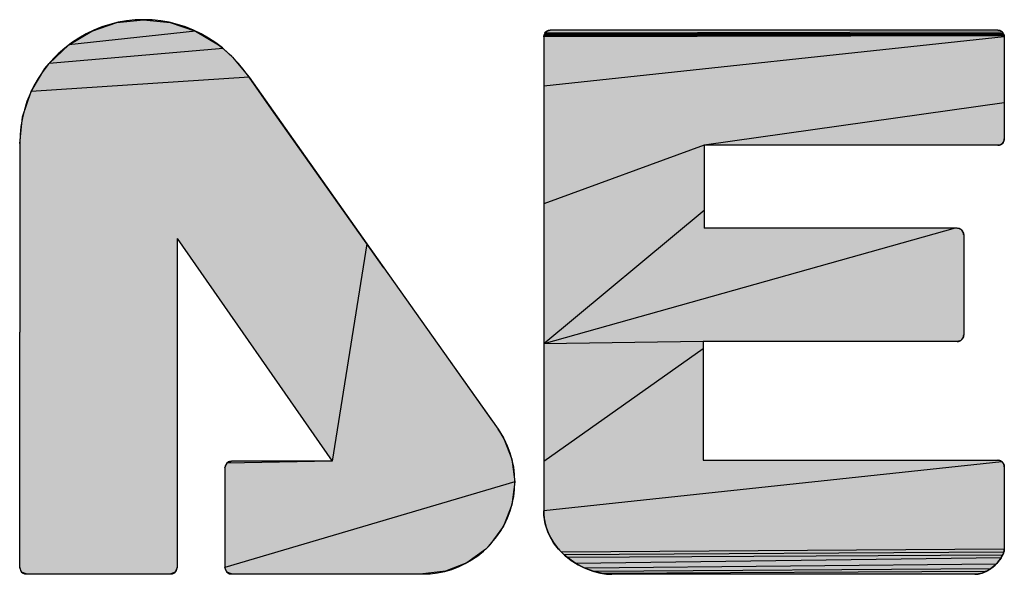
# Model space of a CAD drawing. Extents: x 0 to 1189, y 0 to 841.
# Tile 20 of 36: x 930.52 to 941.91, y 73.25 to 79.68. Entities that reach past the tile are written whole.
import ezdxf

# ---------------------------------------------------------------- set-up
doc = ezdxf.new("R2010")
doc.units = 0
doc.header["$LTSCALE"] = 65.395
doc.header["$MEASUREMENT"] = 0
doc.layers.get('0').update_dxf_attribs({"linetype": 'CONTINUOUS'})

msp = doc.modelspace()

# ---------------------------------------------------------------- linework, layer by layer
at = {"color": 4, "linetype": 'Continuous'}
for p, q in [((931.64457, 79.64203), (931.95316, 79.67528)), ((931.95316, 79.67528), (932.26085, 79.64206)), ((931.08559, 79.38341), (931.35196, 79.54367)), ((932.55355, 79.54364), (931.08559, 79.38341)), ((931.35196, 79.54367), (931.64457, 79.64203)), ((932.26085, 79.64206), (932.55355, 79.54364)), ((932.55355, 79.54364), (932.81972, 79.38346)), ((936.61832, 79.54015), (936.62295, 79.54291)), ((936.62295, 79.54291), (936.62776, 79.54532)), ((936.62776, 79.54532), (936.63274, 79.54739)), ((936.63274, 79.54739), (936.63787, 79.54909)), ((936.63787, 79.54909), (936.6431, 79.55042)), ((936.6431, 79.55042), (936.64843, 79.55138)), ((936.64843, 79.55138), (936.65382, 79.55196)), ((936.65382, 79.55196), (936.65926, 79.55216)), ((936.65926, 79.55216), (936.65739, 79.55214)), ((941.83804, 79.55216), (936.65926, 79.55216)), ((941.83804, 79.55216), (941.85006, 79.55122)), ((936.58312, 79.47584), (936.58411, 79.48775)), ((941.91337, 79.48679), (936.58312, 79.47584)), ((941.91418, 79.47584), (936.58312, 78.90499)), ((941.91101, 79.49737), (936.58411, 79.48775)), ((941.90717, 79.50747), (936.58701, 79.49933)), ((941.90194, 79.51697), (936.59167, 79.51037)), ((941.89168, 79.52984), (936.59798, 79.52061)), ((936.59798, 79.52061), (936.6058, 79.52984)), ((936.6058, 79.52984), (936.60972, 79.53361)), ((936.60706, 79.53111), (936.6058, 79.52984)), ((936.60972, 79.53361), (936.6139, 79.53704)), ((936.6139, 79.53704), (936.61832, 79.54015)), ((941.88259, 79.53769), (941.89168, 79.52984)), ((941.89168, 79.52984), (941.89541, 79.52575)), ((941.89541, 79.52575), (941.89883, 79.52146)), ((941.89883, 79.52146), (941.90194, 79.51697)), ((941.90194, 79.51697), (941.90472, 79.51231)), ((941.90472, 79.51231), (941.90717, 79.50747)), ((941.90717, 79.50747), (941.90927, 79.50249)), ((941.90927, 79.50249), (941.91101, 79.49737)), ((941.91101, 79.49737), (941.91238, 79.49213)), ((941.91238, 79.49213), (941.91337, 79.48679)), ((941.91337, 79.48679), (941.91398, 79.48135)), ((941.91398, 79.48135), (941.91418, 79.47584)), ((941.91418, 79.47584), (941.91416, 79.47771)), ((941.91418, 79.47584), (941.91418, 78.29576)), ((930.85797, 79.16742), (931.08559, 79.38341)), ((932.87386, 79.34012), (930.85797, 79.16742)), ((932.81972, 79.38346), (932.87386, 79.34012)), ((932.87386, 79.34012), (932.98059, 79.24226)), ((932.98059, 79.24226), (933.17464, 79.01)), ((930.65054, 78.84238), (930.81082, 79.10869)), ((930.81082, 79.10869), (930.85797, 79.16742)), ((933.17464, 79.01), (930.65054, 78.84238)), ((933.17572, 79.00928), (934.5377, 77.07706)), ((930.55217, 78.54986), (930.65054, 78.84238)), ((941.91418, 78.71115), (938.44036, 78.21962)), ((930.51892, 78.2414), (930.55217, 78.54986)), ((941.91418, 78.29576), (941.91321, 78.28365)), ((938.44036, 78.21962), (936.58312, 77.54374)), ((941.83809, 78.21962), (938.44036, 78.21962)), ((938.44036, 78.21962), (938.44036, 77.2586)), ((941.84355, 78.21981), (941.83804, 78.21962)), ((941.83809, 78.21962), (941.84001, 78.21964)), ((941.84899, 78.22038), (941.84355, 78.21981)), ((941.85433, 78.22133), (941.84899, 78.22038)), ((941.85956, 78.22265), (941.85433, 78.22133)), ((941.86466, 78.22433), (941.85956, 78.22265)), ((941.86961, 78.22638), (941.86466, 78.22433)), ((941.87441, 78.22879), (941.86961, 78.22638)), ((941.87903, 78.23156), (941.87441, 78.22879)), ((941.88346, 78.23467), (941.87903, 78.23156)), ((941.88768, 78.23813), (941.88346, 78.23467)), ((941.89168, 78.24194), (941.88768, 78.23813)), ((941.89036, 78.24062), (941.89168, 78.24194)), ((941.89948, 78.25103), (941.89168, 78.24194)), ((941.90574, 78.26112), (941.89948, 78.25103)), ((941.91036, 78.27205), (941.90574, 78.26112)), ((941.91321, 78.28365), (941.91036, 78.27205)), ((938.44036, 77.46618), (936.58312, 75.91902)), ((941.34683, 77.2586), (936.58312, 75.91902)), ((941.36806, 77.2586), (938.44036, 77.2586)), ((941.42338, 77.23491), (941.42206, 77.23628)), ((941.42206, 77.23628), (941.42574, 77.23229)), ((941.42574, 77.23229), (941.4291, 77.22808)), ((941.4291, 77.22808), (941.43215, 77.22367)), ((941.43215, 77.22367), (941.43486, 77.21907)), ((941.43486, 77.21907), (941.43724, 77.21429)), ((941.43724, 77.21429), (941.43928, 77.20936)), ((941.43928, 77.20936), (941.44096, 77.20428)), ((941.44096, 77.20428), (941.44229, 77.19907)), ((941.44229, 77.19907), (941.44325, 77.19375)), ((941.44325, 77.19375), (941.44382, 77.18833)), ((941.44382, 77.18833), (941.44402, 77.18282)), ((941.44402, 77.18282), (941.444, 77.18472)), ((941.44402, 77.18282), (941.44402, 76.02344)), ((932.34232, 77.14142), (932.34232, 73.33046)), ((934.5377, 77.07706), (934.13602, 74.56148)), ((934.5377, 77.07706), (935.98872, 75.02704)), ((930.51892, 73.33046), (930.51856, 76.05656)), ((941.44308, 76.0114), (941.44033, 75.99983)), ((941.44402, 76.02344), (941.44308, 76.0114)), ((938.42938, 75.94748), (936.58312, 75.91902)), ((941.36806, 75.94748), (938.42938, 75.94748)), ((938.42938, 75.94748), (938.42938, 74.57174)), ((941.37366, 75.94768), (941.36806, 75.94748)), ((941.36806, 75.94748), (941.37, 75.9475)), ((941.37916, 75.94826), (941.37366, 75.94768)), ((941.38454, 75.94922), (941.37916, 75.94826)), ((941.3898, 75.95056), (941.38454, 75.94922)), ((941.39492, 75.95227), (941.3898, 75.95056)), ((941.39989, 75.95434), (941.39492, 75.95227)), ((941.4047, 75.95678), (941.39989, 75.95434)), ((941.40933, 75.95956), (941.4047, 75.95678)), ((941.41378, 75.9627), (941.40933, 75.95956)), ((941.41802, 75.96617), (941.41378, 75.9627)), ((941.42206, 75.96998), (941.41802, 75.96617)), ((941.42085, 75.96878), (941.42206, 75.96998)), ((941.42974, 75.97891), (941.42206, 75.96998)), ((941.43586, 75.98893), (941.42974, 75.97891)), ((941.44033, 75.99983), (941.43586, 75.98893)), ((938.42938, 75.8639), (936.58312, 74.55777)), ((935.48108, 75.74412), (936.0559, 74.9321)), ((936.0559, 74.9321), (936.11856, 74.83161)), ((936.11856, 74.83161), (936.21615, 74.58444)), ((932.89402, 74.48516), (932.91634, 74.53916)), ((934.13602, 74.56148), (932.91634, 74.53916)), ((932.91634, 74.53916), (932.97052, 74.56148)), ((936.21615, 74.58444), (936.24922, 74.32028)), ((941.8873, 74.55337), (936.58312, 73.98692)), ((938.42938, 74.57174), (941.83804, 74.57174)), ((941.83804, 74.57174), (941.84693, 74.5712)), ((941.89297, 74.54795), (941.89168, 74.54924)), ((941.89168, 74.54924), (941.89541, 74.54532)), ((941.89541, 74.54532), (941.89883, 74.54114)), ((941.89883, 74.54114), (941.90194, 74.53672)), ((941.90194, 74.53672), (941.90472, 74.53208)), ((941.90472, 74.53208), (941.90717, 74.52724)), ((941.90717, 74.52724), (941.90927, 74.52224)), ((941.90927, 74.52224), (941.91101, 74.51708)), ((941.91101, 74.51708), (941.91238, 74.5118)), ((941.91238, 74.5118), (941.91337, 74.50641)), ((941.91337, 74.50641), (941.91398, 74.50095)), ((941.91398, 74.50095), (941.91418, 74.49542)), ((941.91418, 74.49542), (941.91416, 74.49729)), ((941.91418, 74.49542), (941.91418, 73.53818)), ((936.24922, 74.32028), (932.89402, 73.33046)), ((936.24922, 74.32028), (936.21616, 74.05565)), ((936.21616, 74.05565), (936.11865, 73.80839)), ((936.58505, 73.93439), (936.58312, 73.98692)), ((936.59094, 73.88359), (936.58505, 73.93439)), ((936.60058, 73.83452), (936.59094, 73.88359)), ((936.11865, 73.80839), (935.96099, 73.59094)), ((936.61376, 73.78723), (936.60058, 73.83452)), ((936.63027, 73.74174), (936.61376, 73.78723)), ((936.64989, 73.69806), (936.63027, 73.74174)), ((936.67243, 73.65623), (936.64989, 73.69806)), ((936.69766, 73.61628), (936.67243, 73.65623)), ((936.72538, 73.57822), (936.69766, 73.61628)), ((935.91225, 73.54219), (935.6949, 73.38452)), ((935.96099, 73.59094), (935.91225, 73.54219)), ((936.75538, 73.54209), (936.72538, 73.57822)), ((936.78743, 73.5079), (936.75538, 73.54209)), ((941.91418, 73.54178), (936.78743, 73.5079)), ((936.82135, 73.47569), (936.78743, 73.5079)), ((941.90887, 73.50617), (936.82135, 73.47569)), ((941.90802, 73.5039), (941.90714, 73.50166)), ((941.90967, 73.50853), (941.90887, 73.50617)), ((941.91044, 73.51104), (941.90967, 73.50853)), ((941.91023, 73.51032), (941.91067, 73.51187)), ((941.91116, 73.51377), (941.91044, 73.51104)), ((941.91182, 73.51678), (941.91116, 73.51377)), ((941.91226, 73.51913), (941.91182, 73.51678)), ((941.91267, 73.52168), (941.91226, 73.51913)), ((941.91304, 73.52445), (941.91267, 73.52168)), ((941.91338, 73.52747), (941.91304, 73.52445)), ((941.91369, 73.53074), (941.91338, 73.52747)), ((941.91395, 73.53431), (941.91369, 73.53074)), ((941.91418, 73.53818), (941.91395, 73.53431)), ((936.8569, 73.44548), (936.82135, 73.47569)), ((941.89481, 73.47246), (936.8569, 73.44548)), ((936.95591, 73.37652), (936.8569, 73.44548)), ((941.87679, 73.4403), (936.95591, 73.37652)), ((941.84495, 73.39578), (941.83675, 73.38624)), ((941.8526, 73.40532), (941.84495, 73.39578)), ((941.86143, 73.41716), (941.8526, 73.40532)), ((941.8596, 73.41463), (941.86311, 73.41953)), ((941.86948, 73.42885), (941.86143, 73.41716)), ((941.87679, 73.4403), (941.86948, 73.42885)), ((941.88658, 73.45679), (941.87679, 73.4403)), ((941.88953, 73.4621), (941.88658, 73.45679)), ((941.88898, 73.46108), (941.89034, 73.46361)), ((941.89227, 73.46733), (941.88953, 73.4621)), ((941.8917, 73.46621), (941.89305, 73.46887)), ((941.89481, 73.47246), (941.89227, 73.46733)), ((941.89717, 73.47748), (941.89481, 73.47246)), ((941.89937, 73.48238), (941.89717, 73.47748)), ((941.89852, 73.48046), (941.89996, 73.48372)), ((941.90338, 73.49174), (941.90144, 73.48714)), ((941.90435, 73.49449), (941.90338, 73.49174)), ((941.9053, 73.49702), (941.90435, 73.49449)), ((941.90714, 73.50166), (941.90623, 73.49939)), ((930.54124, 73.27628), (930.51892, 73.33046)), ((930.59506, 73.25396), (930.54124, 73.27628)), ((932.31982, 73.27628), (932.26618, 73.25396)), ((932.34232, 73.33046), (932.31982, 73.27628)), ((932.91634, 73.27628), (932.89402, 73.33046)), ((932.97052, 73.25396), (932.91634, 73.27628)), ((935.44777, 73.28702), (935.18326, 73.25396)), ((935.6949, 73.38452), (935.44777, 73.28702)), ((937.06063, 73.32216), (936.95591, 73.37652)), ((941.81865, 73.36731), (937.06063, 73.32216)), ((937.1674, 73.28273), (937.06063, 73.32216)), ((941.7557, 73.31515), (937.1674, 73.28273)), ((937.27255, 73.25856), (937.1674, 73.28273)), ((941.69818, 73.28132), (937.27255, 73.25856)), ((941.69818, 73.28132), (941.67813, 73.27245)), ((941.71781, 73.29145), (941.69818, 73.28132)), ((941.73699, 73.30276), (941.71781, 73.29145)), ((941.7557, 73.31515), (941.73699, 73.30276)), ((941.77391, 73.32855), (941.7557, 73.31515)), ((941.79158, 73.34286), (941.77391, 73.32855)), ((941.8087, 73.358), (941.79158, 73.34286)), ((941.80525, 73.35485), (941.8087, 73.358)), ((941.81865, 73.36731), (941.8087, 73.358)), ((941.82799, 73.37674), (941.81865, 73.36731)), ((941.82541, 73.37406), (941.82944, 73.37826)), ((941.83675, 73.38624), (941.82799, 73.37674)), ((937.37242, 73.25), (937.27255, 73.25856)), ((941.61573, 73.25425), (937.37242, 73.25)), ((941.57254, 73.25), (937.37242, 73.25)), ((941.59428, 73.25128), (941.57254, 73.25)), ((941.61573, 73.25425), (941.59428, 73.25128)), ((941.63688, 73.25883), (941.61573, 73.25425)), ((941.65769, 73.26492), (941.63688, 73.25883)), ((941.67813, 73.27245), (941.65769, 73.26492))]:
    msp.add_line(p, q, dxfattribs=at)
for points in [[(934.73308, 76.80086), (934.39624, 77.2771), (933.43406, 78.64022), (933.17572, 79.00928), (933.17464, 79.01), (933.11715, 79.08813), (933.04949, 79.16897), (932.97492, 79.24793), (932.94473, 79.27727), (932.87386, 79.34012), (932.86532, 79.34724), (932.78693, 79.40769), (932.70453, 79.46256), (932.61858, 79.51157), (932.52954, 79.55447), (932.43784, 79.59107), (932.34391, 79.62121), (932.24814, 79.64478), (932.15088, 79.66169), (932.05246, 79.67188), (931.95316, 79.67528), (931.8535, 79.67187), (931.75486, 79.6617), (931.65752, 79.6448), (931.56175, 79.62127), (931.46787, 79.59117), (931.37623, 79.55461), (931.2872, 79.51174), (931.20118, 79.46272), (931.11858, 79.40776), (931.03983, 79.34712), (930.96533, 79.2811), (930.91315, 79.22892), (930.84711, 79.15444), (930.78647, 79.07571), (930.7315, 78.99313), (930.68248, 78.90713), (930.6396, 78.81812), (930.60304, 78.72651), (930.57294, 78.63266), (930.5494, 78.53692), (930.5325, 78.43961), (930.52233, 78.34102), (930.51892, 78.2414), (930.51892, 78.24122), (930.51856, 78.24122), (930.51856, 76.05656)], [(936.65926, 79.55216), (936.64317, 79.55044), (936.62259, 79.54271), (936.6058, 79.52984), (936.59582, 79.51748), (936.5863, 79.49709), (936.58312, 79.47584)], [(936.62471, 79.54384), (936.62307, 79.54298), (936.62147, 79.54208)], [(936.64991, 79.55158), (936.64805, 79.55133), (936.6462, 79.55103), (936.64435, 79.55068), (936.64251, 79.55029), (936.6422, 79.55022), (936.64037, 79.54978), (936.63856, 79.54929), (936.63676, 79.54876), (936.63498, 79.54818), (936.63322, 79.54756), (936.63147, 79.5469), (936.62975, 79.5462), (936.62804, 79.54545), (936.62636, 79.54467)], [(936.65552, 79.55207), (936.65365, 79.55195), (936.65178, 79.55179)], [(941.91418, 79.47584), (941.91099, 79.49743), (941.90153, 79.51761), (941.89168, 79.52984), (941.87405, 79.54311), (941.86008, 79.54893), (941.83804, 79.55216)], [(941.88259, 79.53769), (941.87251, 79.54392), (941.86161, 79.54845), (941.85006, 79.55122)], [(936.59798, 79.52061), (936.59167, 79.51037), (936.58701, 79.49933), (936.58411, 79.48775), (936.58312, 79.47584)], [(936.58312, 79.47584), (936.58312, 73.98692), (936.5862, 73.92109), (936.59564, 73.85714), (936.61133, 73.79496), (936.63325, 73.73452), (936.6614, 73.67582), (936.69585, 73.61896), (936.73662, 73.56415), (936.7837, 73.51169), (936.83695, 73.46202), (936.8569, 73.44548), (936.91777, 73.40079), (936.98343, 73.36058), (937.05291, 73.32561), (937.12483, 73.29663), (937.16867, 73.28235), (937.24035, 73.2644), (937.30881, 73.25372), (937.37242, 73.25)], [(936.61104, 79.53475), (936.60968, 79.53357), (936.60835, 79.53236)], [(936.61533, 79.5381), (936.61387, 79.53702), (936.61244, 79.5359)], [(936.61989, 79.54114), (936.61834, 79.54016), (936.61682, 79.53915)], [(941.89986, 79.52005), (941.89871, 79.52163), (941.89752, 79.52318), (941.89629, 79.5247), (941.89502, 79.5262), (941.89371, 79.52768), (941.89237, 79.52913), (941.89168, 79.52984)], [(941.90305, 79.51521), (941.90202, 79.51684), (941.90096, 79.51846)], [(941.91269, 79.49067), (941.9123, 79.4925), (941.91186, 79.49432), (941.91137, 79.49613), (941.91084, 79.49793), (941.91026, 79.49972), (941.90964, 79.5015), (941.90897, 79.50326), (941.90826, 79.50501), (941.9075, 79.50675), (941.9067, 79.50848), (941.90585, 79.51019), (941.90496, 79.51188), (941.90402, 79.51355)], [(941.9136, 79.48515), (941.91334, 79.487), (941.91304, 79.48884)], [(941.91409, 79.47958), (941.91397, 79.48144), (941.91381, 79.4833)], [(941.83804, 78.21962), (941.8538, 78.22122), (941.87433, 78.22875), (941.89168, 78.24194), (941.90159, 78.25405), (941.91099, 78.27406), (941.91418, 78.29576)], [(941.90983, 78.27052), (941.91224, 78.27874), (941.91369, 78.28718), (941.91418, 78.29576)], [(941.84193, 78.21972), (941.84384, 78.21983), (941.84574, 78.21999), (941.84762, 78.2202), (941.8495, 78.22046), (941.85136, 78.22075), (941.85321, 78.2211), (941.85504, 78.22149), (941.85686, 78.22192), (941.85866, 78.22239), (941.86045, 78.22291), (941.86222, 78.22348), (941.86397, 78.22408), (941.8657, 78.22473), (941.86742, 78.22542), (941.86911, 78.22615), (941.87078, 78.22693), (941.87243, 78.22774), (941.87406, 78.2286), (941.87567, 78.2295), (941.87725, 78.23043), (941.87881, 78.23141), (941.88034, 78.23243)], [(941.88185, 78.23348), (941.88334, 78.23458), (941.8848, 78.23571)], [(941.88623, 78.23688), (941.88763, 78.23809), (941.88901, 78.23934)], [(941.89168, 78.24194), (941.89713, 78.24798), (941.90224, 78.25505), (941.90649, 78.2626)], [(941.42206, 77.23628), (941.41761, 77.2404), (941.41046, 77.24584), (941.40279, 77.25036), (941.39467, 77.25392), (941.38613, 77.2565), (941.37724, 77.25807), (941.36806, 77.2586)], [(941.44402, 77.18282), (941.44081, 77.2048), (941.43139, 77.22483), (941.42206, 77.23628), (941.41029, 77.24596), (941.39032, 77.25537), (941.36806, 77.2586)], [(941.4305, 77.22613), (941.42941, 77.22766), (941.42828, 77.22916), (941.42711, 77.23064), (941.42591, 77.23209), (941.42466, 77.23351)], [(941.43317, 77.22201), (941.43219, 77.2236), (941.43116, 77.22517)], [(941.44393, 77.18661), (941.44381, 77.1885), (941.44365, 77.19037), (941.44345, 77.19224), (941.44319, 77.1941), (941.4429, 77.19595), (941.44256, 77.19779), (941.44217, 77.19962), (941.44174, 77.20144), (941.44126, 77.20324), (941.44074, 77.20503), (941.44018, 77.20681), (941.43957, 77.20857), (941.43892, 77.21031), (941.43823, 77.21204), (941.43749, 77.21375), (941.43671, 77.21544), (941.43589, 77.21711), (941.43502, 77.21877), (941.43412, 77.2204)], [(932.34232, 77.14142), (934.13602, 74.56148), (932.97052, 74.56148), (932.94865, 74.55819), (932.93492, 74.55258), (932.91634, 74.53916), (932.90283, 74.52029), (932.89731, 74.50677), (932.89402, 74.48516), (932.89402, 73.33046), (932.89731, 73.30853), (932.9071, 73.28787), (932.91634, 73.27628), (932.9277, 73.26723), (932.94843, 73.2573), (932.97052, 73.25396), (935.18326, 73.25396), (935.26904, 73.25736), (935.35375, 73.26751), (935.43708, 73.28435), (935.51869, 73.30779), (935.5982, 73.33772), (935.67519, 73.37399), (935.7492, 73.41641), (935.81976, 73.46475), (935.88636, 73.51869), (935.94855, 73.57789), (935.9845, 73.61685), (936.03843, 73.68348), (936.08677, 73.75407), (936.12919, 73.82811), (936.16546, 73.90514), (936.19539, 73.98469), (936.21883, 74.06635), (936.23567, 74.14972), (936.24582, 74.23447), (936.24922, 74.32028), (936.24582, 74.40589), (936.23566, 74.4905), (936.21881, 74.5738), (936.19535, 74.65541), (936.1654, 74.73492), (936.12911, 74.81189), (936.08668, 74.88584), (936.0559, 74.9321)], [(941.36806, 75.94748), (941.39029, 75.95071), (941.41019, 75.96013), (941.42206, 75.96998), (941.43497, 75.98724), (941.44081, 76.00137), (941.44402, 76.02344)], [(941.4398, 75.99823), (941.44211, 76.0063), (941.44354, 76.0148), (941.44402, 76.02344)], [(941.37193, 75.94757), (941.37385, 75.94769), (941.37576, 75.94785)], [(941.37766, 75.94806), (941.37954, 75.94831), (941.3814, 75.94861), (941.38326, 75.94896), (941.38509, 75.94934), (941.38692, 75.94978), (941.38872, 75.95025), (941.39051, 75.95078), (941.39229, 75.95134), (941.39405, 75.95195), (941.39579, 75.9526), (941.39751, 75.9533), (941.39921, 75.95404), (941.40089, 75.95482), (941.40256, 75.95564), (941.4042, 75.95651), (941.40583, 75.95742), (941.40743, 75.95837), (941.40902, 75.95936), (941.41058, 75.96039)], [(941.41212, 75.96147), (941.41363, 75.96259), (941.41512, 75.96374)], [(941.41659, 75.96494), (941.41804, 75.96618), (941.41946, 75.96746)], [(941.42206, 75.96998), (941.42763, 75.97615), (941.43248, 75.98297), (941.43656, 75.99036)], [(941.91418, 74.49542), (941.91099, 74.51714), (941.90476, 74.53202), (941.89168, 74.54924), (941.87458, 74.56224), (941.85965, 74.56853), (941.83804, 74.57174)], [(941.89168, 74.54924), (941.8873, 74.55337), (941.88016, 74.55883), (941.87244, 74.56338), (941.86425, 74.56698), (941.8557, 74.5696), (941.84693, 74.5712)], [(941.89666, 74.54386), (941.89546, 74.54526), (941.89423, 74.54662)], [(941.90006, 74.53947), (941.89896, 74.54097), (941.89783, 74.54243)], [(941.90825, 74.52478), (941.9075, 74.52651), (941.90671, 74.52822), (941.90588, 74.5299), (941.905, 74.53157), (941.90409, 74.5332), (941.90314, 74.53481), (941.90215, 74.5364), (941.90112, 74.53795)], [(941.91269, 74.51032), (941.9123, 74.51217), (941.91186, 74.514), (941.91137, 74.51582), (941.91084, 74.51763), (941.91027, 74.51943), (941.90965, 74.52121), (941.90898, 74.52297), (941.90828, 74.52472)], [(941.9136, 74.50476), (941.91334, 74.50662), (941.91304, 74.50848)], [(941.91409, 74.49916), (941.91397, 74.50103), (941.91381, 74.50289)], [(936.58312, 73.98692), (936.58332, 73.96881), (936.584, 73.95083), (936.58516, 73.93299), (936.58679, 73.91529), (936.58889, 73.89771), (936.59146, 73.88026), (936.59451, 73.86295), (936.59802, 73.84575), (936.60199, 73.82868), (936.60644, 73.81174), (936.61135, 73.79492), (936.61672, 73.77821), (936.62257, 73.76163), (936.62888, 73.74518), (936.63566, 73.72885), (936.64292, 73.71264), (936.65064, 73.69656), (936.65884, 73.6806), (936.66751, 73.66478), (936.67666, 73.6491), (936.68629, 73.63355), (936.69639, 73.61815), (936.70698, 73.6029), (936.71804, 73.58781), (936.72959, 73.57287), (936.74161, 73.55811), (936.75411, 73.54353), (936.76708, 73.52913), (936.78052, 73.51493), (936.79444, 73.50094), (936.80882, 73.48717), (936.82365, 73.47363), (936.83893, 73.46033), (936.85466, 73.44729), (936.8569, 73.44548)], [(941.57254, 73.25), (941.61414, 73.25397), (941.65628, 73.26446), (941.69905, 73.28174), (941.74238, 73.30619), (941.78593, 73.33814), (941.8087, 73.358), (941.84091, 73.391), (941.86896, 73.42808), (941.8834, 73.45142), (941.89917, 73.48192), (941.90338, 73.49174), (941.91, 73.50954), (941.91254, 73.52087), (941.91418, 73.53818)], [(941.90799, 73.50383), (941.90866, 73.50561), (941.90924, 73.50724), (941.90976, 73.50879)], [(941.91108, 73.51345), (941.91146, 73.51509), (941.91182, 73.5168)], [(941.91216, 73.5186), (941.91249, 73.52051), (941.91264, 73.52151), (941.91279, 73.52254), (941.91307, 73.5247)], [(941.91334, 73.52702), (941.91358, 73.52951), (941.9138, 73.53218), (941.914, 73.53507)], [(936.8569, 73.44548), (936.90264, 73.41117), (936.95124, 73.37936), (937.00232, 73.35036), (937.05537, 73.3245), (937.10976, 73.30213), (937.16475, 73.28352), (937.1663, 73.28306), (937.22082, 73.26862), (937.27386, 73.25835), (937.32461, 73.2522), (937.37242, 73.25)], [(941.83342, 73.38254), (941.83733, 73.38689), (941.84119, 73.39132), (941.84499, 73.39583), (941.84873, 73.40041), (941.85241, 73.40507), (941.85603, 73.40981)], [(941.86656, 73.42451), (941.86995, 73.42957), (941.87329, 73.43471), (941.87657, 73.43994), (941.87979, 73.44526), (941.88296, 73.45066), (941.8834, 73.45142)], [(941.8834, 73.45142), (941.88482, 73.45377), (941.88622, 73.45616), (941.88761, 73.45859)], [(941.8944, 73.47161), (941.89575, 73.47444), (941.89712, 73.47738)], [(941.90404, 73.49365), (941.90476, 73.4956), (941.90556, 73.49769)], [(941.9053, 73.49702), (941.90657, 73.50023), (941.90714, 73.50166)], [(930.51892, 73.33046), (930.52228, 73.30785), (930.52784, 73.29441), (930.54124, 73.27628), (930.55929, 73.26312), (930.57349, 73.25725), (930.59506, 73.25396), (932.26618, 73.25396), (932.28772, 73.25725), (932.30115, 73.26277), (932.31982, 73.27628), (932.32914, 73.28767), (932.339, 73.30833), (932.34232, 73.33046)], [(941.57254, 73.25), (941.57999, 73.25024), (941.58746, 73.25069), (941.59495, 73.25135), (941.60247, 73.25221), (941.61, 73.25329), (941.61756, 73.25458), (941.62514, 73.25608), (941.63275, 73.2578), (941.64038, 73.25974), (941.64804, 73.2619), (941.65572, 73.26428), (941.66343, 73.26688), (941.67117, 73.26971), (941.67893, 73.27277), (941.68672, 73.27607), (941.69453, 73.27959), (941.70237, 73.28336), (941.71022, 73.28737), (941.7181, 73.29161), (941.726, 73.29611), (941.73391, 73.30085), (941.74184, 73.30584), (941.74977, 73.31108), (941.75771, 73.31657), (941.76566, 73.32232), (941.7736, 73.32831), (941.78154, 73.33457), (941.78946, 73.34108), (941.79737, 73.34784)], [(941.8087, 73.358), (941.81297, 73.3619), (941.81717, 73.36588), (941.82132, 73.36993)]]:
    msp.add_lwpolyline(points, dxfattribs=at)
for points in [[(931.64457, 79.64203), (931.95316, 79.67528), (932.26085, 79.64206)], [(931.08559, 79.38341), (931.35196, 79.54367), (932.55355, 79.54364)], [(931.08559, 79.38341), (932.55355, 79.54364), (932.81972, 79.38346)], [(931.64457, 79.64203), (932.26085, 79.64206), (931.35196, 79.54367)], [(932.26085, 79.64206), (932.55355, 79.54364), (931.35196, 79.54367)], [(936.62295, 79.54291), (941.87251, 79.54392), (936.61832, 79.54015)], [(941.87251, 79.54392), (941.88259, 79.53769), (936.61832, 79.54015)], [(936.62295, 79.54291), (936.62776, 79.54532), (941.87251, 79.54392)], [(936.63274, 79.54739), (941.86161, 79.54845), (936.62776, 79.54532)], [(941.86161, 79.54845), (941.87251, 79.54392), (936.62776, 79.54532)], [(936.63274, 79.54739), (936.63787, 79.54909), (941.86161, 79.54845)], [(936.6431, 79.55042), (941.85006, 79.55122), (936.63787, 79.54909)], [(941.85006, 79.55122), (941.86161, 79.54845), (936.63787, 79.54909)], [(936.6431, 79.55042), (936.64843, 79.55138), (941.85006, 79.55122)], [(936.65382, 79.55196), (941.83804, 79.55216), (936.64843, 79.55138)], [(941.83804, 79.55216), (941.85006, 79.55122), (936.64843, 79.55138)], [(941.83804, 79.55216), (936.65382, 79.55196), (941.29945, 79.55216)], [(941.29945, 79.55216), (936.65382, 79.55196), (940.01511, 79.55216)], [(940.01511, 79.55216), (936.65382, 79.55196), (938.48219, 79.55216)], [(938.48219, 79.55216), (936.65382, 79.55196), (937.19785, 79.55216)], [(936.65382, 79.55196), (936.65926, 79.55216), (937.19785, 79.55216)], [(936.58312, 79.47584), (936.58411, 79.48775), (941.91337, 79.48679)], [(936.58312, 79.47584), (941.91337, 79.48679), (941.91398, 79.48135)], [(941.91398, 79.48135), (941.91418, 79.47584), (936.58312, 79.47584)], [(936.58312, 78.90499), (936.58312, 79.47584), (941.91418, 79.47584)], [(936.58312, 78.90499), (941.91418, 79.47584), (941.91418, 79.35311)], [(936.58411, 79.48775), (936.58701, 79.49933), (941.91101, 79.49737)], [(936.58411, 79.48775), (941.91101, 79.49737), (941.91238, 79.49213)], [(941.91238, 79.49213), (941.91337, 79.48679), (936.58411, 79.48775)], [(936.58701, 79.49933), (936.59167, 79.51037), (941.90717, 79.50747)], [(936.58701, 79.49933), (941.90717, 79.50747), (941.90927, 79.50249)], [(941.90927, 79.50249), (941.91101, 79.49737), (936.58701, 79.49933)], [(936.59167, 79.51037), (936.59798, 79.52061), (941.90194, 79.51697)], [(936.59167, 79.51037), (941.90194, 79.51697), (941.90472, 79.51231)], [(941.90472, 79.51231), (941.90717, 79.50747), (936.59167, 79.51037)], [(936.59798, 79.52061), (936.6058, 79.52984), (941.89168, 79.52984)], [(936.59798, 79.52061), (941.89168, 79.52984), (941.89541, 79.52575)], [(941.89883, 79.52146), (936.59798, 79.52061), (941.89541, 79.52575)], [(941.89883, 79.52146), (941.90194, 79.51697), (936.59798, 79.52061)], [(936.60972, 79.53361), (941.88259, 79.53769), (936.6058, 79.52984)], [(941.88259, 79.53769), (941.89168, 79.52984), (936.6058, 79.52984)], [(936.6139, 79.53704), (941.88259, 79.53769), (936.60972, 79.53361)], [(936.6139, 79.53704), (936.61832, 79.54015), (941.88259, 79.53769)], [(930.85797, 79.16742), (931.08559, 79.38341), (932.87386, 79.34012)], [(930.85797, 79.16742), (932.87386, 79.34012), (932.98059, 79.24226)], [(932.81972, 79.38346), (932.87386, 79.34012), (931.08559, 79.38341)], [(941.91418, 79.06045), (936.58312, 78.90499), (941.91418, 79.35311)], [(930.85797, 79.16742), (932.98059, 79.24226), (930.81082, 79.10869)], [(932.98059, 79.24226), (933.17464, 79.01), (930.81082, 79.10869)], [(930.65054, 78.84238), (930.81082, 79.10869), (933.17464, 79.01)], [(930.55217, 78.54986), (933.17572, 79.00928), (930.51892, 78.2414)], [(930.51892, 78.2414), (933.17572, 79.00928), (930.51892, 78.24122)], [(930.51892, 78.24122), (933.17572, 79.00928), (932.34232, 77.14142)], [(930.65054, 78.84238), (933.17572, 79.00928), (930.55217, 78.54986)], [(930.65054, 78.84238), (933.17464, 79.01), (933.17572, 79.00928)], [(933.17572, 79.00928), (934.5377, 77.07706), (932.34232, 77.14142)], [(941.91418, 79.06045), (941.91418, 78.71115), (936.58312, 78.90499)], [(941.91418, 78.71115), (938.44036, 78.21962), (936.58312, 78.90499)], [(936.58312, 77.54374), (936.58312, 78.90499), (938.44036, 78.21962)], [(938.44036, 78.21962), (941.91418, 78.71115), (941.91418, 78.41849)], [(941.91418, 78.29576), (938.44036, 78.21962), (941.91418, 78.41849)], [(941.91321, 78.28365), (938.44036, 78.21962), (941.91418, 78.29576)], [(932.34232, 77.14142), (930.51856, 76.05656), (930.51892, 78.24122)], [(930.51856, 76.05656), (930.51856, 78.24122), (930.51892, 78.24122)], [(936.58312, 77.54374), (938.44036, 78.21962), (938.44036, 78.16124)], [(941.91036, 78.27205), (938.44036, 78.21962), (941.91321, 78.28365)], [(941.90574, 78.26112), (938.44036, 78.21962), (941.91036, 78.27205)], [(941.89948, 78.25103), (938.44036, 78.21962), (941.90574, 78.26112)], [(941.89168, 78.24194), (938.44036, 78.21962), (941.89948, 78.25103)], [(941.88768, 78.23813), (938.44036, 78.21962), (941.89168, 78.24194)], [(941.88346, 78.23467), (938.44036, 78.21962), (941.88768, 78.23813)], [(941.87903, 78.23156), (938.44036, 78.21962), (941.88346, 78.23467)], [(941.87441, 78.22879), (938.44036, 78.21962), (941.87903, 78.23156)], [(941.86961, 78.22638), (938.44036, 78.21962), (941.87441, 78.22879)], [(941.86466, 78.22433), (938.44036, 78.21962), (941.86961, 78.22638)], [(941.85956, 78.22265), (938.44036, 78.21962), (941.86466, 78.22433)], [(941.85433, 78.22133), (938.44036, 78.21962), (941.85956, 78.22265)], [(941.84899, 78.22038), (938.44036, 78.21962), (941.85433, 78.22133)], [(941.84355, 78.21981), (938.44036, 78.21962), (941.84899, 78.22038)], [(938.44036, 78.21962), (941.84355, 78.21981), (938.5355, 78.21962)], [(938.5355, 78.21962), (941.84355, 78.21981), (938.97125, 78.21962)], [(938.97125, 78.21962), (941.84355, 78.21981), (939.63634, 78.21962)], [(939.63634, 78.21962), (941.84355, 78.21981), (940.39318, 78.21962)], [(940.39318, 78.21962), (941.84355, 78.21981), (941.10414, 78.21962)], [(941.10414, 78.21962), (941.84355, 78.21981), (941.63163, 78.21962)], [(941.84355, 78.21981), (941.83804, 78.21962), (941.63163, 78.21962)], [(938.44036, 78.01204), (936.58312, 77.54374), (938.44036, 78.16124)], [(938.44036, 77.81095), (936.58312, 77.54374), (938.44036, 78.01204)], [(938.44036, 77.73911), (936.58312, 77.54374), (938.44036, 77.81095)], [(938.44036, 77.59688), (936.58312, 77.54374), (938.44036, 77.73911)], [(938.44036, 77.59688), (938.44036, 77.46618), (936.58312, 77.54374)], [(936.58312, 75.91902), (936.58312, 77.54374), (938.44036, 77.46618)], [(936.58312, 75.91902), (938.44036, 77.46618), (938.44036, 77.35855)], [(938.44036, 77.28551), (936.58312, 75.91902), (938.44036, 77.35855)], [(938.44036, 77.2586), (936.58312, 75.91902), (938.44036, 77.28551)], [(941.37724, 77.25807), (936.58312, 75.91902), (941.36806, 77.2586)], [(936.58312, 75.91902), (941.34683, 77.2586), (941.36806, 77.2586)], [(941.34683, 77.2586), (936.58312, 75.91902), (941.06358, 77.2586)], [(941.06358, 77.2586), (936.58312, 75.91902), (940.54318, 77.2586)], [(940.54318, 77.2586), (936.58312, 75.91902), (939.90421, 77.2586)], [(939.90421, 77.2586), (936.58312, 75.91902), (939.47091, 77.2586)], [(939.47091, 77.2586), (936.58312, 75.91902), (939.07274, 77.2586)], [(939.07274, 77.2586), (936.58312, 75.91902), (938.74484, 77.2586)], [(938.74484, 77.2586), (936.58312, 75.91902), (938.52234, 77.2586)], [(938.52234, 77.2586), (936.58312, 75.91902), (938.44036, 77.2586)], [(941.38613, 77.2565), (936.58312, 75.91902), (941.37724, 77.25807)], [(941.39467, 77.25392), (936.58312, 75.91902), (941.38613, 77.2565)], [(941.40279, 77.25036), (936.58312, 75.91902), (941.39467, 77.25392)], [(941.41046, 77.24584), (936.58312, 75.91902), (941.40279, 77.25036)], [(941.41761, 77.2404), (936.58312, 75.91902), (941.41046, 77.24584)], [(941.42206, 77.23628), (936.58312, 75.91902), (941.41761, 77.2404)], [(941.42574, 77.23229), (936.58312, 75.91902), (941.42206, 77.23628)], [(941.4291, 77.22808), (936.58312, 75.91902), (941.42574, 77.23229)], [(941.43215, 77.22367), (936.58312, 75.91902), (941.4291, 77.22808)], [(941.43486, 77.21907), (936.58312, 75.91902), (941.43215, 77.22367)], [(941.43724, 77.21429), (936.58312, 75.91902), (941.43486, 77.21907)], [(941.43928, 77.20936), (936.58312, 75.91902), (941.43724, 77.21429)], [(941.44096, 77.20428), (936.58312, 75.91902), (941.43928, 77.20936)], [(941.44229, 77.19907), (936.58312, 75.91902), (941.44096, 77.20428)], [(941.44325, 77.19375), (936.58312, 75.91902), (941.44229, 77.19907)], [(941.44382, 77.18833), (936.58312, 75.91902), (941.44325, 77.19375)], [(941.44402, 77.18282), (936.58312, 75.91902), (941.44382, 77.18833)], [(941.44402, 77.06224), (936.58312, 75.91902), (941.44402, 77.18282)], [(930.51856, 76.05656), (932.34232, 77.14142), (930.51892, 73.33046)], [(932.34232, 77.14142), (932.34232, 73.33046), (930.51892, 73.33046)], [(934.13602, 74.56148), (932.34232, 77.14142), (934.5377, 77.07706)], [(934.13602, 74.56148), (934.5377, 77.07706), (934.73308, 76.80086)], [(941.44402, 76.77472), (936.58312, 75.91902), (941.44402, 77.06224)], [(935.48108, 75.74412), (934.13602, 74.56148), (934.73308, 76.80086)], [(941.44402, 76.43154), (936.58312, 75.91902), (941.44402, 76.77472)], [(941.44402, 76.14402), (936.58312, 75.91902), (941.44402, 76.43154)], [(941.44402, 76.02344), (936.58312, 75.91902), (941.44402, 76.14402)], [(941.44308, 76.0114), (936.58312, 75.91902), (941.44402, 76.02344)], [(941.44033, 75.99983), (936.58312, 75.91902), (941.44308, 76.0114)], [(938.42938, 75.94748), (936.58312, 75.91902), (941.44033, 75.99983)], [(938.42938, 75.8639), (936.58312, 74.55777), (938.42938, 75.94748), (936.58312, 75.91902)], [(941.43586, 75.98893), (938.42938, 75.94748), (941.44033, 75.99983)], [(941.42974, 75.97891), (938.42938, 75.94748), (941.43586, 75.98893)], [(941.42206, 75.96998), (938.42938, 75.94748), (941.42974, 75.97891)], [(941.41802, 75.96617), (938.42938, 75.94748), (941.42206, 75.96998)], [(941.41378, 75.9627), (938.42938, 75.94748), (941.41802, 75.96617)], [(941.40933, 75.95956), (938.42938, 75.94748), (941.41378, 75.9627)], [(941.4047, 75.95678), (938.42938, 75.94748), (941.40933, 75.95956)], [(941.39989, 75.95434), (938.42938, 75.94748), (941.4047, 75.95678)], [(941.39492, 75.95227), (938.42938, 75.94748), (941.39989, 75.95434)], [(941.3898, 75.95056), (938.42938, 75.94748), (941.39492, 75.95227)], [(941.38454, 75.94922), (938.42938, 75.94748), (941.3898, 75.95056)], [(941.37916, 75.94826), (938.42938, 75.94748), (941.38454, 75.94922)], [(941.37366, 75.94768), (938.42938, 75.94748), (941.37916, 75.94826)], [(938.42938, 75.94748), (941.37366, 75.94768), (938.51166, 75.94748)], [(938.51166, 75.94748), (941.37366, 75.94768), (938.88855, 75.94748)], [(938.88855, 75.94748), (941.37366, 75.94768), (939.4638, 75.94748)], [(939.4638, 75.94748), (941.37366, 75.94768), (940.11839, 75.94748)], [(940.11839, 75.94748), (941.37366, 75.94768), (940.73331, 75.94748)], [(940.73331, 75.94748), (941.37366, 75.94768), (941.18954, 75.94748)], [(941.37366, 75.94768), (941.36806, 75.94748), (941.18954, 75.94748)], [(936.58312, 74.55777), (938.42938, 75.8639), (938.42938, 75.65032)], [(936.0559, 74.9321), (934.13602, 74.56148), (935.48108, 75.74412)], [(938.42938, 75.36245), (936.58312, 74.55777), (938.42938, 75.65032)], [(938.42938, 75.25961), (936.58312, 74.55777), (938.42938, 75.36245)], [(938.42938, 75.056), (936.58312, 74.55777), (938.42938, 75.25961)], [(938.42938, 74.8689), (936.58312, 74.55777), (938.42938, 75.056)], [(936.11856, 74.83161), (934.13602, 74.56148), (936.0559, 74.9321)], [(936.21615, 74.58444), (934.13602, 74.56148), (936.11856, 74.83161)], [(938.42938, 74.71482), (936.58312, 74.55777), (938.42938, 74.8689)], [(938.42938, 74.61026), (936.58312, 74.55777), (938.42938, 74.71482)], [(932.91634, 74.53916), (936.21615, 74.58444), (932.89402, 74.48516)], [(936.21615, 74.58444), (936.24922, 74.32028), (932.89402, 74.48516)], [(934.13602, 74.56148), (936.21615, 74.58444), (932.91634, 74.53916)], [(932.97052, 74.56148), (934.13602, 74.56148), (932.91634, 74.53916)], [(938.42938, 74.57174), (936.58312, 74.55777), (938.42938, 74.61026)], [(941.84693, 74.5712), (936.58312, 74.55777), (941.83804, 74.57174)], [(941.83804, 74.57174), (936.58312, 74.55777), (941.81333, 74.57174)], [(941.81333, 74.57174), (936.58312, 74.55777), (941.48354, 74.57174)], [(941.48354, 74.57174), (936.58312, 74.55777), (940.87765, 74.57174)], [(940.87765, 74.57174), (936.58312, 74.55777), (940.13371, 74.57174)], [(940.13371, 74.57174), (936.58312, 74.55777), (939.62923, 74.57174)], [(939.62923, 74.57174), (936.58312, 74.55777), (939.16565, 74.57174)], [(939.16565, 74.57174), (936.58312, 74.55777), (938.78388, 74.57174)], [(938.78388, 74.57174), (936.58312, 74.55777), (938.52482, 74.57174)], [(938.52482, 74.57174), (936.58312, 74.55777), (938.42938, 74.57174)], [(941.8557, 74.5696), (936.58312, 74.55777), (941.84693, 74.5712)], [(941.86425, 74.56698), (936.58312, 74.55777), (941.8557, 74.5696)], [(941.87244, 74.56338), (936.58312, 74.55777), (941.86425, 74.56698)], [(941.88016, 74.55883), (936.58312, 74.55777), (941.87244, 74.56338)], [(941.88016, 74.55883), (941.8873, 74.55337), (936.58312, 74.55777)], [(936.58312, 73.98692), (936.58312, 74.55777), (941.8873, 74.55337)], [(936.58312, 73.98692), (941.8873, 74.55337), (941.89168, 74.54924)], [(941.89541, 74.54532), (936.58312, 73.98692), (941.89168, 74.54924)], [(941.89883, 74.54114), (936.58312, 73.98692), (941.89541, 74.54532)], [(941.90194, 74.53672), (936.58312, 73.98692), (941.89883, 74.54114)], [(941.90472, 74.53208), (936.58312, 73.98692), (941.90194, 74.53672)], [(941.90717, 74.52724), (936.58312, 73.98692), (941.90472, 74.53208)], [(932.89402, 73.33046), (932.89402, 74.48516), (936.24922, 74.32028)], [(941.90927, 74.52224), (936.58312, 73.98692), (941.90717, 74.52724)], [(941.91101, 74.51708), (936.58312, 73.98692), (941.90927, 74.52224)], [(941.91238, 74.5118), (936.58312, 73.98692), (941.91101, 74.51708)], [(941.91337, 74.50641), (936.58312, 73.98692), (941.91238, 74.5118)], [(941.91398, 74.50095), (936.58312, 73.98692), (941.91337, 74.50641)], [(941.91418, 74.49542), (936.58312, 73.98692), (941.91398, 74.50095)], [(941.91418, 74.39624), (936.58312, 73.98692), (941.91418, 74.49542)], [(932.89402, 73.33046), (936.24922, 74.32028), (936.21616, 74.05565)], [(941.91418, 74.15974), (936.58312, 73.98692), (941.91418, 74.39624)], [(936.58312, 73.98692), (941.91418, 74.15974), (936.58505, 73.93439)], [(936.58505, 73.93439), (941.91418, 74.15974), (936.59094, 73.88359)], [(941.91418, 74.15974), (941.91418, 73.87746), (936.59094, 73.88359)], [(936.11865, 73.80839), (932.89402, 73.33046), (936.21616, 74.05565)], [(936.60058, 73.83452), (936.59094, 73.88359), (941.91418, 73.87746)], [(936.60058, 73.83452), (941.91418, 73.87746), (936.61376, 73.78723)], [(936.61376, 73.78723), (941.91418, 73.87746), (936.63027, 73.74174)], [(936.63027, 73.74174), (941.91418, 73.87746), (936.64989, 73.69806)], [(936.64989, 73.69806), (941.91418, 73.87746), (936.67243, 73.65623)], [(941.91418, 73.87746), (941.91418, 73.64096), (936.67243, 73.65623)], [(935.96099, 73.59094), (932.89402, 73.33046), (936.11865, 73.80839)], [(936.69766, 73.61628), (936.67243, 73.65623), (941.91418, 73.64096)], [(936.69766, 73.61628), (941.91418, 73.64096), (936.72538, 73.57822)], [(936.72538, 73.57822), (941.91418, 73.64096), (936.75538, 73.54209)], [(941.91418, 73.64096), (941.91418, 73.54178), (936.75538, 73.54209)], [(935.91225, 73.54219), (932.89402, 73.33046), (935.96099, 73.59094)], [(935.6949, 73.38452), (932.89402, 73.33046), (935.91225, 73.54219)], [(936.78743, 73.5079), (936.75538, 73.54209), (941.91418, 73.54178)], [(936.78743, 73.5079), (941.91418, 73.54178), (941.91418, 73.54141)], [(941.91418, 73.54051), (936.78743, 73.5079), (941.91418, 73.54141)], [(941.91418, 73.53945), (936.78743, 73.5079), (941.91418, 73.54051)], [(941.91418, 73.53855), (936.78743, 73.5079), (941.91418, 73.53945)], [(941.91418, 73.53818), (936.78743, 73.5079), (941.91418, 73.53855)], [(941.91395, 73.53431), (936.78743, 73.5079), (941.91418, 73.53818)], [(941.91369, 73.53074), (936.78743, 73.5079), (941.91395, 73.53431)], [(941.91338, 73.52747), (936.78743, 73.5079), (941.91369, 73.53074)], [(941.91304, 73.52445), (936.78743, 73.5079), (941.91338, 73.52747)], [(941.91267, 73.52168), (936.78743, 73.5079), (941.91304, 73.52445)], [(941.91226, 73.51913), (936.78743, 73.5079), (941.91267, 73.52168)], [(941.91182, 73.51678), (936.78743, 73.5079), (941.91226, 73.51913)], [(941.91116, 73.51377), (936.78743, 73.5079), (941.91182, 73.51678)], [(941.91044, 73.51104), (936.78743, 73.5079), (941.91116, 73.51377)], [(941.90967, 73.50853), (936.78743, 73.5079), (941.91044, 73.51104)], [(941.90967, 73.50853), (941.90887, 73.50617), (936.78743, 73.5079)], [(936.82135, 73.47569), (936.78743, 73.5079), (941.90887, 73.50617)], [(936.82135, 73.47569), (941.90887, 73.50617), (941.90802, 73.5039)], [(941.90714, 73.50166), (936.82135, 73.47569), (941.90802, 73.5039)], [(941.90623, 73.49939), (936.82135, 73.47569), (941.90714, 73.50166)], [(941.9053, 73.49702), (936.82135, 73.47569), (941.90623, 73.49939)], [(941.90435, 73.49449), (936.82135, 73.47569), (941.9053, 73.49702)], [(941.90338, 73.49174), (936.82135, 73.47569), (941.90435, 73.49449)], [(941.90144, 73.48714), (936.82135, 73.47569), (941.90338, 73.49174)], [(941.89937, 73.48238), (936.82135, 73.47569), (941.90144, 73.48714)], [(941.89717, 73.47748), (936.82135, 73.47569), (941.89937, 73.48238)], [(941.89717, 73.47748), (941.89481, 73.47246), (936.82135, 73.47569)], [(936.8569, 73.44548), (936.82135, 73.47569), (941.89481, 73.47246)], [(936.8569, 73.44548), (941.89481, 73.47246), (941.89227, 73.46733)], [(941.88953, 73.4621), (936.8569, 73.44548), (941.89227, 73.46733)], [(941.88658, 73.45679), (936.8569, 73.44548), (941.88953, 73.4621)], [(941.8834, 73.45142), (936.8569, 73.44548), (941.88658, 73.45679)], [(941.8834, 73.45142), (941.87679, 73.4403), (936.8569, 73.44548)], [(936.95591, 73.37652), (936.8569, 73.44548), (941.87679, 73.4403)], [(936.95591, 73.37652), (941.87679, 73.4403), (941.86948, 73.42885)], [(941.86143, 73.41716), (936.95591, 73.37652), (941.86948, 73.42885)], [(941.8526, 73.40532), (936.95591, 73.37652), (941.86143, 73.41716)], [(941.84495, 73.39578), (936.95591, 73.37652), (941.8526, 73.40532)], [(941.83675, 73.38624), (936.95591, 73.37652), (941.84495, 73.39578)], [(930.54124, 73.27628), (930.51892, 73.33046), (932.34232, 73.33046)], [(932.34232, 73.33046), (932.31982, 73.27628), (930.54124, 73.27628)], [(930.59506, 73.25396), (930.54124, 73.27628), (932.31982, 73.27628)], [(932.31982, 73.27628), (932.26618, 73.25396), (930.59506, 73.25396)], [(935.6949, 73.38452), (935.44777, 73.28702), (932.89402, 73.33046)], [(932.91634, 73.27628), (932.89402, 73.33046), (935.44777, 73.28702)], [(932.91634, 73.27628), (935.44777, 73.28702), (932.97052, 73.25396)], [(935.44777, 73.28702), (935.18326, 73.25396), (932.97052, 73.25396)], [(941.82799, 73.37674), (936.95591, 73.37652), (941.83675, 73.38624)], [(941.82799, 73.37674), (941.81865, 73.36731), (936.95591, 73.37652)], [(937.06063, 73.32216), (936.95591, 73.37652), (941.81865, 73.36731)], [(937.06063, 73.32216), (941.81865, 73.36731), (941.8087, 73.358)], [(941.79158, 73.34286), (937.06063, 73.32216), (941.8087, 73.358)], [(941.77391, 73.32855), (937.06063, 73.32216), (941.79158, 73.34286)], [(941.77391, 73.32855), (941.7557, 73.31515), (937.06063, 73.32216)], [(937.1674, 73.28273), (937.06063, 73.32216), (941.7557, 73.31515)], [(937.1674, 73.28273), (941.7557, 73.31515), (941.73699, 73.30276)], [(941.71781, 73.29145), (937.1674, 73.28273), (941.73699, 73.30276)], [(941.71781, 73.29145), (941.69818, 73.28132), (937.1674, 73.28273)], [(937.27255, 73.25856), (937.1674, 73.28273), (941.69818, 73.28132)], [(937.27255, 73.25856), (941.69818, 73.28132), (941.67813, 73.27245)], [(941.65769, 73.26492), (937.27255, 73.25856), (941.67813, 73.27245)], [(941.63688, 73.25883), (937.27255, 73.25856), (941.65769, 73.26492)], [(941.63688, 73.25883), (941.61573, 73.25425), (937.27255, 73.25856)], [(937.37242, 73.25), (937.27255, 73.25856), (941.61573, 73.25425)], [(937.37242, 73.25), (941.61573, 73.25425), (941.59428, 73.25128)], [(937.37242, 73.25), (941.59428, 73.25128), (937.80923, 73.25)], [(937.80923, 73.25), (941.59428, 73.25128), (938.85086, 73.25)], [(938.85086, 73.25), (941.59428, 73.25128), (940.0941, 73.25)], [(940.0941, 73.25), (941.59428, 73.25128), (941.13573, 73.25)], [(941.59428, 73.25128), (941.57254, 73.25), (941.13573, 73.25)]]:
    msp.add_solid(points, dxfattribs=at)

doc.saveas('drawing.dxf')
